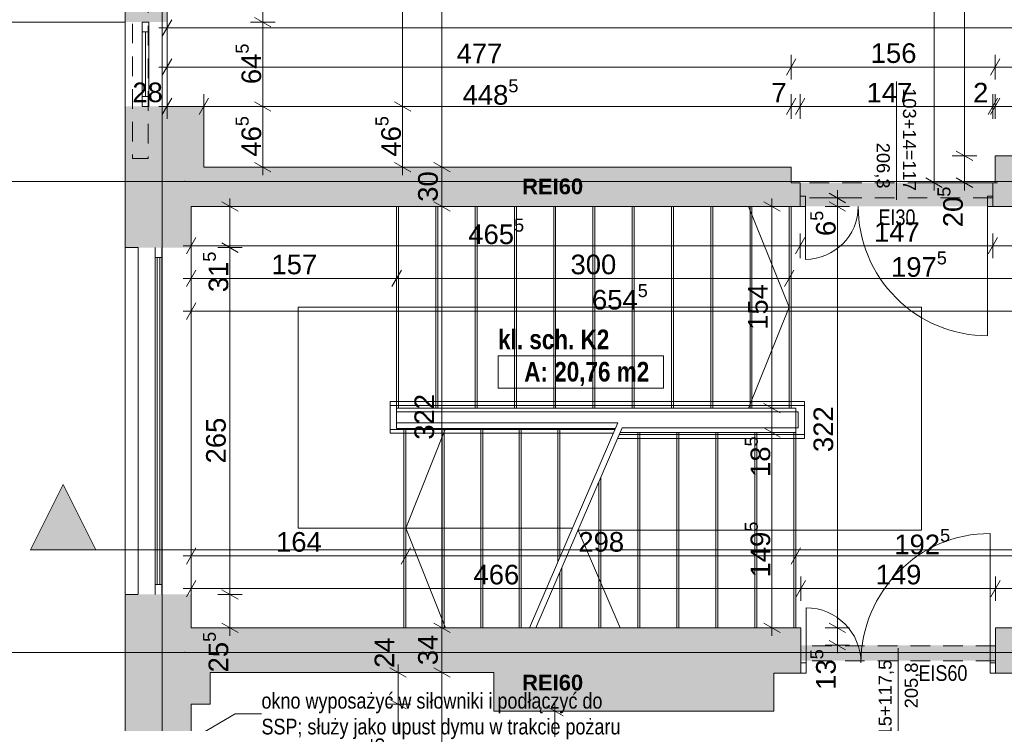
# Paper-space layout 'A-38 RZUT - PIĘTRO 8' of a CAD drawing. Header units: millimetres. Extents: x 0 to 800, y 0 to 500.
# Tile 4 of 22: x 75 to 226, y 176 to 283. Entities that reach past the tile are written whole.
import ezdxf
from ezdxf.xclip import XClip

# ---------------------------------------------------------------- set-up
doc = ezdxf.new("R2010")
doc.units = ezdxf.units.MM
doc.header["$MEASUREMENT"] = 0
doc.header["$XCLIPFRAME"] = 0
for name, pattern in [('ACAD_ISO03W100', [300, 120, -180]), ('DASHDOTX2', [1000, 500, -250, 0, -250]), ('GESTRICHELT2', [93.75, 62.5, -31.25]), ('Przer. długie kreski', [2.5, 1.5, -1])]:
    doc.linetypes.add(name, pattern=pattern)
for name, color, linetype, lineweight, true_color in [('A__balustrada_Nr_pióra__161', 7, 'Continuous', 5, 0x949494), ('A_konstrukcja stalowa_Nr_pióra__10', 7, 'Continuous', 13, 0x4b4b4b), ('A_opis_Nr_pióra__255', 7, 'Continuous', 15, 0x242424), ('A_opis_Nr_pióra__8', 7, 'Continuous', 13, 0x4c4c4c), ('A_osie_Nr_pióra__16', 7, 'Continuous', 5, 0x0f0f0f), ('A_pochwyt_Nr_pióra__161', 7, 'Continuous', 5, 0x949494), ('A_ppoż proj_Nr_pióra__8', 7, 'Continuous', 13, 0x4c4c4c), ('A_ppoż_Nr_pióra__8', 7, 'Continuous', 13, 0x4c4c4c), ('A_schody_Nr_pióra__10', 7, 'Continuous', 13, 0x4b4b4b), ('A_schody_Nr_pióra__4', 7, 'Continuous', 18, 0x4b4b4b), ('A_ściany_Nr_pióra__10', 7, 'Continuous', 13, 0x4b4b4b), ('A_ściany_Nr_pióra__19', 7, 'Continuous', 5, 0x191919), ('Okna Archicada_Nr_pióra__19', 7, 'Continuous', 5, 0x191919)]:
    doc.layers.add(name, color=color, linetype=linetype, lineweight=lineweight, true_color=true_color)
for name, color, linetype in [('A_linie przekroju', 7, 'Continuous'), ('A_podrys', 7, 'Continuous'), ('A_ppoż', 7, 'Continuous'), ('A_ściany', 7, 'Continuous')]:
    doc.layers.add(name, color=color, linetype=linetype)
for name, color, linetype, lineweight in [('A_linie przekroju_Nr_pióra__1', 7, 'Continuous', 20), ('A_strefy_Nr_pióra__1', 7, 'Continuous', 20), ('A_wymiary_Nr_pióra__1', 7, 'Continuous', 20), ('A_wymiary_Nr_pióra__2', 8, 'Continuous', 13), ('A_ściany_Nr_pióra__1', 7, 'Continuous', 20), ('Drzwi Archicad_Nr_pióra__1', 7, 'Continuous', 20), ('Znaczniki drzwi Archicada_Nr_pióra__3', 252, 'Continuous', 13)]:
    doc.layers.add(name, color=color, linetype=linetype, lineweight=lineweight)
doc.styles.add('STYL_AUTOMATYCZNY_1', font='arial.ttf')
doc.styles.add('STYL_AUTOMATYCZNY_2', font='ARIALN.TTF')
doc.styles.add('STYL_AUTOMATYCZNY_3', font='arial.ttf')
doc.styles.add('STYL_AUTOMATYCZNY_5', font='arial.ttf')
doc.styles.add('STYL_AUTOMATYCZNY_6', font='ARIALN.TTF')

# ---------------------------------------------------------------- blocks, each defined once
blk = doc.blocks.new('Rysunek_1_1', base_point=(-3189.41, -631.4))
at = {"layer": 'A_linie przekroju', "linetype": 'Continuous', "lineweight": 0, "true_color": 0x000000}
blk.add_hatch(color=18, dxfattribs=at).paths.add_polyline_path([(77.04, 202.41), (87.04, 202.41), (82.04, 212.41)])
at = {"layer": 'A_ppoż', "linetype": 'Continuous', "lineweight": 0, "true_color": 0x0b0b0b}
for points in [[(194.73, 254.91), (224.11, 254.91), (224.11, 258.55), (194.73, 258.55)], [(224.53, 185.48), (224.53, 187.86), (194.78, 187.86), (194.78, 185.48)]]:
    blk.add_hatch(color=28, dxfattribs=at).paths.add_polyline_path(points)
at = {"layer": 'A_ściany', "linetype": 'Continuous', "lineweight": 0, "true_color": 0x000000}
for points in [[(91.52, 283.09), (97.92, 283.09), (97.92, 288.09), (95.32, 288.09), (91.52, 288.09)], [(91.52, 270.21), (91.52, 254.91), (103.55, 254.91), (103.55, 270.21)], [(232.49, 262.65), (224.49, 262.65), (224.49, 254.91), (232.49, 254.91)], [(103.55, 254.91), (193.29, 254.91), (193.29, 260.93), (103.55, 260.93)], [(193.29, 258.55), (193.29, 254.91), (194.67, 254.91), (194.67, 258.55)], [(224.49, 258.55), (224.11, 258.55), (224.11, 254.91), (224.49, 254.91)], [(91.52, 254.91), (91.52, 248.62), (101.61, 248.62), (101.61, 254.91)], [(91.52, 195.62), (91.52, 174.37), (101.61, 174.37), (101.61, 195.62)], [(101.61, 178.83), (104.49, 178.83), (104.49, 190.51), (101.61, 190.51)], [(104.49, 183.67), (147.85, 183.67), (147.85, 190.51), (104.49, 190.51)], [(147.85, 177.77), (190.63, 177.77), (190.63, 190.51), (147.85, 190.51)], [(190.63, 183.57), (194.77, 183.57), (194.77, 190.51), (190.63, 190.51)], [(224.53, 183.57), (232.49, 183.57), (232.49, 190.51), (224.53, 190.51)]]:
    blk.add_hatch(color=18, dxfattribs=at).paths.add_polyline_path(points)
at = {"layer": 'A__balustrada_Nr_pióra__161', "color": 252, "linetype": 'Continuous', "lineweight": 5, "ltscale": 2, "true_color": 0x949494}
for p, q in [((132.01, 220.25), (132.01, 225.11)), ((132.01, 224.51), (195.36, 224.51)), ((195.36, 219.47), (195.36, 225.11)), ((133.01, 221.85), (133.01, 223.51)), ((133.01, 223.51), (194.36, 223.51)), ((194.36, 221.07), (194.36, 223.51)), ((133.01, 221.85), (166.8, 221.85)), ((132.01, 220.85), (166.37, 220.85)), ((167.04, 220.07), (195.36, 220.07)), ((167.47, 221.07), (194.36, 221.07))]:
    blk.add_line(p, q, dxfattribs=at)
at = {"layer": 'A_konstrukcja stalowa_Nr_pióra__10', "color": 251, "linetype": 'Przer. długie kreski', "lineweight": 13, "ltscale": 2, "true_color": 0x4b4b4b, "flags": 128}
blk.add_lwpolyline([(95.04, 262.25), (92.64, 262.25), (92.64, 284.99), (95.04, 284.99)], close=True, dxfattribs=at)
at = {"layer": 'A_linie przekroju_Nr_pióra__1', "color": 7, "linetype": 'ACAD_ISO03W100', "lineweight": 20, "ltscale": 2}
blk.add_line((87.04, 202.41), (544.97, 202.41), dxfattribs=at)
at = {"layer": 'A_linie przekroju_Nr_pióra__1', "color": 7, "linetype": 'Continuous', "lineweight": 20, "ltscale": 2, "flags": 128}
blk.add_lwpolyline([(77.04, 202.41), (87.04, 202.41), (82.04, 212.41)], close=True, dxfattribs=at)
at = {"layer": 'A_opis_Nr_pióra__255', "color": 250, "linetype": 'Continuous', "lineweight": 15, "ltscale": 2, "true_color": 0x242424}
for p, q in [((95.95, 170.15), (108.33, 177.36)), ((108.33, 177.36), (112.35, 177.36))]:
    blk.add_line(p, q, dxfattribs=at)
at = {"layer": 'A_osie_Nr_pióra__16', "color": 250, "linetype": 'DASHDOTX2', "lineweight": 5, "ltscale": 2, "true_color": 0x0f0f0f}
for p, q in [((97.18, 390.39), (97.18, 126.75)), ((100.57, 258.75), (60.07, 258.75)), ((544.97, 258.75), (100.57, 258.75)), ((100.57, 258.75), (100.57, 258.75)), ((100.57, 186.75), (60.07, 186.75)), ((544.97, 186.75), (100.57, 186.75)), ((100.57, 186.75), (100.57, 186.75))]:
    blk.add_line(p, q, dxfattribs=at)
for p in [(100.57, 258.75), (100.57, 186.75)]:
    blk.add_point(p, dxfattribs=at)
at = {"layer": 'A_pochwyt_Nr_pióra__161', "color": 252, "linetype": 'Continuous', "lineweight": 5, "ltscale": 2, "true_color": 0x949494}
for p, q in [((132.01, 225.11), (195.36, 225.11)), ((132.01, 220.25), (166.11, 220.25)), ((166.78, 219.47), (195.36, 219.47))]:
    blk.add_line(p, q, dxfattribs=at)
at = {"layer": 'A_schody_Nr_pióra__10', "color": 251, "linetype": 'GESTRICHELT2', "lineweight": 13, "ltscale": 2, "true_color": 0x4b4b4b}
for p, q in [((133.31, 254.91), (133.31, 224.09)), ((139.31, 254.91), (139.31, 224.09)), ((145.31, 254.91), (145.31, 224.09)), ((151.31, 254.91), (151.31, 224.09)), ((157.31, 254.91), (157.31, 224.09)), ((163.31, 254.91), (163.31, 224.09)), ((169.31, 254.91), (169.31, 224.09)), ((175.31, 254.91), (175.31, 224.09)), ((181.31, 254.91), (181.31, 224.09)), ((187.31, 254.91), (187.31, 224.09)), ((193.31, 254.91), (193.31, 224.09)), ((134.11, 220.99), (134.11, 190.51)), ((139.99, 220.99), (139.99, 190.51)), ((145.87, 220.99), (145.87, 190.51)), ((151.75, 220.99), (151.75, 190.51)), ((157.63, 220.99), (157.63, 200.55)), ((169.87, 220.38), (169.87, 190.51)), ((175.83, 220.38), (175.83, 190.51)), ((181.79, 220.38), (181.79, 190.51)), ((187.75, 220.38), (187.75, 190.51)), ((193.71, 220.38), (193.71, 190.51)), ((163.91, 212.81), (163.91, 190.51)), ((157.95, 198.98), (157.95, 190.51))]:
    blk.add_line(p, q, dxfattribs=at)
at = {"layer": 'A_schody_Nr_pióra__4', "color": 251, "linetype": 'Continuous', "lineweight": 18, "ltscale": 2, "true_color": 0x4b4b4b}
for p, q in [((133.01, 254.91), (133.01, 220.99)), ((139.01, 254.91), (139.01, 224.09)), ((145.01, 254.91), (145.01, 224.09)), ((151.01, 254.91), (151.01, 224.09)), ((157.01, 254.91), (157.01, 224.09)), ((163.01, 254.91), (163.01, 224.09)), ((169.01, 254.91), (169.01, 224.09)), ((175.01, 254.91), (175.01, 224.09)), ((181.01, 254.91), (181.01, 224.09)), ((193.01, 239.5), (186.76, 254.91)), ((187.01, 254.91), (187.01, 224.09)), ((193.01, 254.91), (193.01, 224.09)), ((117.97, 205.75), (117.97, 239.5)), ((213.21, 239.5), (117.97, 239.5)), ((193.01, 239.5), (186.76, 224.09)), ((213.21, 205.44), (213.21, 239.5)), ((194.01, 224.09), (133.01, 224.09)), ((194.01, 224.09), (194.01, 190.51)), ((166.8, 221.85), (153.3, 190.51)), ((133.01, 220.99), (166.43, 220.99)), ((134.41, 220.99), (134.41, 190.51)), ((140.5, 220.99), (134.41, 205.75)), ((140.29, 220.99), (140.29, 190.51)), ((146.17, 220.99), (146.17, 190.51)), ((152.05, 220.99), (152.05, 190.51)), ((167.47, 221.07), (154.3, 190.51)), ((157.93, 220.99), (157.93, 201.25)), ((167.17, 220.38), (194.01, 220.38)), ((170.17, 220.38), (170.17, 190.51)), ((176.13, 220.38), (176.13, 190.51)), ((182.09, 220.38), (182.09, 190.51)), ((188.05, 220.38), (188.05, 190.51)), ((164.21, 213.51), (164.21, 190.51)), ((159.87, 205.75), (117.97, 205.75)), ((140.5, 190.51), (134.41, 205.75)), ((213.21, 205.44), (160.74, 205.44)), ((167.17, 190.51), (160.74, 205.44)), ((158.25, 199.67), (158.25, 190.51))]:
    blk.add_line(p, q, dxfattribs=at)
at = {"layer": 'A_strefy_Nr_pióra__1', "color": 7, "linetype": 'Continuous', "lineweight": 20, "ltscale": 2}
for p, q in [((148.51, 232.08), (148.51, 227.14)), ((148.51, 232.08), (173.81, 232.08)), ((173.81, 232.08), (173.81, 227.14)), ((148.51, 227.14), (173.81, 227.14))]:
    blk.add_line(p, q, dxfattribs=at)
at = {"layer": 'A_wymiary_Nr_pióra__1', "color": 7, "linetype": 'Continuous', "lineweight": 20, "ltscale": 2}
for p, q in [((98.64, 283.46), (97.2, 280.96)), ((111.3, 283.81), (113.8, 282.37)), ((98.64, 277.46), (97.2, 274.96)), ((194.01, 277.46), (192.57, 274.96)), ((225.21, 277.46), (223.77, 274.96)), ((98.64, 271.46), (97.2, 268.96)), ((104.27, 271.46), (102.83, 268.96)), ((111.3, 270.93), (113.8, 269.49)), ((132.66, 270.93), (135.16, 269.49)), ((194.01, 271.46), (192.57, 268.96)), ((195.4, 271.46), (193.95, 268.96)), ((223.39, 268.96), (224.83, 271.46)), ((225.21, 271.46), (223.77, 268.96)), ((218.54, 263.37), (221.04, 261.93)), ((111.3, 261.65), (113.8, 260.21)), ((132.66, 261.65), (135.16, 260.21)), ((138.68, 261.65), (141.18, 260.21)), ((213.89, 259.27), (216.39, 257.83)), ((218.54, 259.27), (221.04, 257.83)), ((199.11, 256.93), (201.61, 255.48)), ((108.78, 254.19), (106.28, 255.63)), ((138.68, 255.63), (141.18, 254.19)), ((191.61, 254.19), (189.11, 255.63)), ((201.61, 254.19), (199.11, 255.63)), ((102.33, 250.16), (100.89, 247.66)), ((195.4, 250.16), (193.95, 247.66)), ((224.83, 250.16), (223.39, 247.66)), ((106.28, 249.34), (108.78, 247.9)), ((102.33, 245.16), (100.89, 242.66)), ((133.73, 245.16), (132.29, 242.66)), ((193.73, 245.16), (192.29, 242.66)), ((102.33, 240.16), (100.89, 237.66)), ((189.11, 224.81), (191.61, 223.37)), ((189.11, 221.1), (191.61, 219.65)), ((102.33, 202.76), (100.89, 200.26)), ((135.13, 202.76), (133.69, 200.26)), ((194.73, 202.76), (193.29, 200.26)), ((102.33, 197.76), (100.89, 195.26)), ((195.49, 197.76), (194.04, 195.26)), ((225.25, 197.76), (223.8, 195.26)), ((106.28, 196.34), (108.78, 194.9)), ((106.28, 191.23), (108.78, 189.79)), ((138.68, 191.23), (141.18, 189.79)), ((189.11, 191.23), (191.61, 189.79)), ((199.11, 191.23), (201.61, 189.79)), ((199.11, 188.57), (201.61, 187.13)), ((134.49, 182.95), (131.99, 184.39)), ((138.68, 184.39), (141.18, 182.95)), ((131.99, 179.55), (134.49, 178.11)), ((158.44, 177.05), (155.94, 178.49))]:
    blk.add_line(p, q, dxfattribs=at)
at = {"layer": 'A_wymiary_Nr_pióra__2', "color": 8, "linetype": 'Continuous', "lineweight": 13, "ltscale": 2}
for p, q in [((139.93, 260.93), (139.93, 320.93)), ((215.14, 258.55), (215.14, 320.93)), ((219.79, 262.65), (219.79, 320.93)), ((133.91, 270.21), (133.91, 308.25)), ((112.55, 283.09), (112.55, 288.09)), ((97.92, 280.33), (97.92, 284.08)), ((114.43, 283.09), (110.68, 283.09)), ((112.55, 270.21), (112.55, 283.09)), ((96.69, 282.21), (97.92, 282.21)), ((97.92, 282.21), (291.03, 282.21)), ((97.92, 274.33), (97.92, 278.08)), ((193.29, 274.33), (193.29, 278.08)), ((224.49, 274.33), (224.49, 278.08)), ((96.69, 276.21), (97.92, 276.21)), ((97.92, 276.21), (193.29, 276.21)), ((193.29, 276.21), (224.49, 276.21)), ((224.49, 276.21), (232.49, 276.21)), ((97.92, 268.33), (97.92, 272.08)), ((103.55, 268.33), (103.55, 272.08)), ((193.29, 268.33), (193.29, 272.08)), ((194.67, 268.33), (194.67, 272.08)), ((224.11, 268.33), (224.11, 272.08)), ((224.49, 268.33), (224.49, 272.08)), ((96.69, 270.21), (97.92, 270.21)), ((97.92, 270.21), (103.55, 270.21)), ((103.55, 270.21), (193.29, 270.21)), ((114.43, 270.21), (110.68, 270.21)), ((112.55, 260.93), (112.55, 270.21)), ((135.79, 270.21), (132.04, 270.21)), ((133.91, 260.93), (133.91, 270.21)), ((193.29, 270.21), (194.67, 270.21)), ((194.67, 270.21), (224.11, 270.21)), ((224.11, 270.21), (224.49, 270.21)), ((224.49, 270.21), (232.49, 270.21)), ((221.67, 262.65), (217.92, 262.65)), ((219.79, 258.55), (219.79, 262.65)), ((114.43, 260.93), (110.68, 260.93)), ((112.55, 259.71), (112.55, 260.93)), ((135.79, 260.93), (132.04, 260.93)), ((133.91, 259.71), (133.91, 260.93)), ((141.8, 260.93), (138.05, 260.93)), ((139.93, 254.91), (139.93, 260.93)), ((200.36, 256.21), (200.36, 257.43)), ((217.02, 258.55), (213.27, 258.55)), ((215.14, 257.33), (215.14, 258.55)), ((221.67, 258.55), (217.92, 258.55)), ((219.79, 257.33), (219.79, 258.55)), ((107.53, 254.91), (107.53, 256.13)), ((190.36, 254.91), (190.36, 256.13)), ((202.23, 256.21), (198.48, 256.21)), ((200.36, 254.91), (200.36, 256.21)), ((109.41, 254.91), (105.66, 254.91)), ((107.53, 248.62), (107.53, 254.91)), ((141.8, 254.91), (138.05, 254.91)), ((139.93, 190.51), (139.93, 254.91)), ((192.23, 254.91), (188.48, 254.91)), ((190.36, 224.09), (190.36, 254.91)), ((202.23, 254.91), (198.48, 254.91)), ((200.36, 190.51), (200.36, 254.91)), ((101.61, 247.03), (101.61, 250.78)), ((194.67, 247.03), (194.67, 250.78)), ((224.11, 247.03), (224.11, 250.78)), ((100.39, 248.91), (101.61, 248.91)), ((101.61, 248.91), (194.67, 248.91)), ((109.41, 248.62), (105.66, 248.62)), ((107.53, 195.62), (107.53, 248.62)), ((194.67, 248.91), (224.11, 248.91)), ((224.11, 248.91), (232.49, 248.91)), ((101.61, 242.03), (101.61, 245.78)), ((133.01, 242.03), (133.01, 245.78)), ((193.01, 242.03), (193.01, 245.78)), ((100.39, 243.91), (101.61, 243.91)), ((101.61, 243.91), (133.01, 243.91)), ((133.01, 243.91), (193.01, 243.91)), ((193.01, 243.91), (232.49, 243.91)), ((101.61, 237.03), (101.61, 240.78)), ((100.39, 238.91), (101.61, 238.91)), ((101.61, 238.91), (232.49, 238.91)), ((192.23, 224.09), (188.48, 224.09)), ((190.36, 220.38), (190.36, 224.09)), ((192.23, 220.38), (188.48, 220.38)), ((190.36, 190.51), (190.36, 220.38)), ((101.61, 199.63), (101.61, 203.38)), ((134.41, 199.63), (134.41, 203.38)), ((194.01, 199.63), (194.01, 203.38)), ((100.39, 201.51), (101.61, 201.51)), ((101.61, 201.51), (134.41, 201.51)), ((134.41, 201.51), (194.01, 201.51)), ((194.01, 201.51), (232.49, 201.51)), ((101.61, 194.63), (101.61, 198.38)), ((194.77, 194.63), (194.77, 198.38)), ((224.53, 194.63), (224.53, 198.38)), ((100.39, 196.51), (101.61, 196.51)), ((101.61, 196.51), (194.77, 196.51)), ((109.41, 195.62), (105.66, 195.62)), ((107.53, 190.51), (107.53, 195.62)), ((194.77, 196.51), (224.53, 196.51)), ((224.53, 196.51), (232.49, 196.51)), ((109.41, 190.51), (105.66, 190.51)), ((107.53, 189.28), (107.53, 190.51)), ((141.8, 190.51), (138.05, 190.51)), ((139.93, 183.67), (139.93, 190.51)), ((192.23, 190.51), (188.48, 190.51)), ((190.36, 189.28), (190.36, 190.51)), ((202.23, 190.51), (198.48, 190.51)), ((200.36, 187.85), (200.36, 190.51)), ((202.23, 187.85), (198.48, 187.85)), ((200.36, 186.63), (200.36, 187.85)), ((135.12, 183.67), (131.37, 183.67)), ((133.24, 183.67), (133.24, 184.89)), ((133.24, 178.83), (133.24, 183.67)), ((141.8, 183.67), (138.05, 183.67)), ((139.93, 137.25), (139.93, 183.67)), ((135.12, 178.83), (131.37, 178.83)), ((133.24, 174.37), (133.24, 178.83)), ((159.06, 177.77), (155.31, 177.77)), ((157.19, 177.77), (157.19, 178.99)), ((157.19, 137.25), (157.19, 177.77))]:
    blk.add_line(p, q, dxfattribs=at)
at = {"layer": 'A_ściany_Nr_pióra__1', "color": 7, "linetype": 'Continuous', "lineweight": 20, "ltscale": 2}
for p, q in [((194.67, 258.55), (193.93, 258.55)), ((194.67, 256.51), (194.67, 258.55)), ((224.11, 258.55), (224.85, 258.55)), ((224.11, 256.51), (224.11, 258.55)), ((194.67, 254.91), (194.67, 256.51)), ((224.11, 254.91), (224.11, 256.51)), ((194.67, 254.91), (193.93, 254.91)), ((224.11, 254.91), (224.85, 254.91)), ((91.52, 249.71), (91.52, 195.71)), ((93.52, 248.62), (93.52, 195.71)), ((101.61, 195.62), (101.61, 248.62)), ((194.77, 190.51), (194.03, 190.51)), ((194.77, 185.17), (194.77, 190.51)), ((224.53, 190.51), (225.27, 190.51)), ((224.53, 185.17), (224.53, 190.51)), ((194.77, 183.57), (194.77, 185.17)), ((224.53, 183.57), (224.53, 185.17)), ((194.77, 183.57), (194.03, 183.57)), ((224.53, 183.57), (225.27, 183.57))]:
    blk.add_line(p, q, dxfattribs=at)
at = {"layer": 'A_ściany_Nr_pióra__1', "color": 7, "linetype": 'Continuous', "lineweight": 20, "ltscale": 2, "flags": 128}
for points in [[(91.52, 288.09), (91.52, 283.09)], [(97.92, 283.09), (97.92, 288.09)], [(91.52, 270.21), (91.52, 254.91)], [(103.55, 270.21), (97.92, 270.21)], [(103.55, 260.93), (103.55, 270.21)], [(232.49, 262.65), (224.49, 262.65)], [(224.49, 262.65), (224.49, 258.55)], [(193.29, 260.93), (103.55, 260.93)], [(193.29, 258.55), (193.29, 260.93)], [(194.67, 258.55), (193.29, 258.55)], [(224.49, 258.55), (224.11, 258.55)], [(91.52, 254.91), (91.52, 248.62)], [(101.61, 248.62), (101.61, 254.91)], [(101.61, 254.91), (103.55, 254.91)], [(103.55, 254.91), (193.29, 254.91)], [(193.29, 254.91), (194.67, 254.91)], [(224.11, 254.91), (224.49, 254.91)], [(224.49, 254.91), (232.49, 254.91)], [(91.52, 248.62), (93.52, 248.62)], [(91.52, 195.62), (91.52, 174.37)], [(93.52, 195.62), (91.52, 195.62)], [(101.61, 190.51), (101.61, 195.62)], [(104.49, 190.51), (101.61, 190.51)], [(147.85, 190.51), (104.49, 190.51)], [(190.63, 190.51), (147.85, 190.51)], [(194.77, 190.51), (190.63, 190.51)], [(232.49, 190.51), (224.53, 190.51)], [(104.49, 178.83), (104.49, 183.67)], [(104.49, 183.67), (147.85, 183.67)], [(147.85, 183.67), (147.85, 177.77)], [(190.63, 177.77), (190.63, 183.57)], [(190.63, 183.57), (194.77, 183.57)], [(224.53, 183.57), (232.49, 183.57)], [(101.61, 178.83), (104.49, 178.83)], [(101.61, 174.37), (101.61, 178.83)], [(147.85, 177.77), (190.63, 177.77)]]:
    blk.add_lwpolyline(points, dxfattribs=at)
at = {"layer": 'A_ściany_Nr_pióra__10', "color": 251, "linetype": 'Continuous', "lineweight": 13, "ltscale": 2, "true_color": 0x4b4b4b}
blk.add_line((91.44, 283.09), (73.52, 283.09), dxfattribs=at)
at = {"layer": 'A_ściany_Nr_pióra__10', "color": 251, "linetype": 'Przer. długie kreski', "lineweight": 13, "ltscale": 2, "true_color": 0x4b4b4b}
for p, q in [((224.11, 258.51), (194.67, 258.51)), ((224.11, 256.21), (194.67, 256.21)), ((224.53, 187.78), (195.09, 187.78)), ((224.53, 185.48), (195.09, 185.48))]:
    blk.add_line(p, q, dxfattribs=at)
at = {"layer": 'A_ściany_Nr_pióra__19', "color": 250, "linetype": 'Continuous', "lineweight": 5, "ltscale": 2, "true_color": 0x191919}
for p, q in [((91.52, 283.09), (91.52, 270.21)), ((97.92, 270.21), (97.92, 283.09))]:
    blk.add_line(p, q, dxfattribs=at)
at = {"layer": 'Drzwi Archicad_Nr_pióra__1', "color": 7, "linetype": 'Continuous', "lineweight": 20, "ltscale": 2}
for p, q in [((194.67, 258.55), (193.93, 258.55)), ((194.67, 258.55), (193.93, 258.55)), ((194.67, 256.51), (194.67, 258.55)), ((194.67, 256.51), (194.67, 258.55)), ((224.11, 256.51), (224.11, 258.55)), ((224.11, 256.51), (224.11, 258.55)), ((224.11, 258.55), (224.85, 258.55)), ((224.11, 258.55), (224.85, 258.55)), ((194.67, 256.51), (195.47, 256.51)), ((194.67, 254.91), (194.67, 256.51)), ((194.67, 254.91), (194.67, 256.51)), ((194.67, 254.91), (194.67, 256.51)), ((195.47, 256.51), (195.47, 254.91)), ((223.31, 254.91), (223.31, 256.51)), ((223.31, 256.51), (224.11, 256.51)), ((224.11, 256.51), (224.11, 254.91)), ((224.11, 254.91), (224.11, 256.51)), ((224.11, 254.91), (224.11, 256.51)), ((194.67, 254.91), (193.93, 254.91)), ((194.67, 254.91), (193.93, 254.91)), ((195.47, 254.91), (194.67, 254.91)), ((195.47, 254.91), (195.47, 246.83)), ((224.11, 254.91), (223.31, 254.91)), ((223.31, 254.91), (223.31, 235.15)), ((224.11, 254.91), (224.85, 254.91)), ((224.11, 254.91), (224.85, 254.91)), ((223.73, 185.17), (223.73, 204.93)), ((195.57, 185.17), (195.57, 193.57)), ((194.77, 190.51), (194.03, 190.51)), ((194.77, 190.51), (194.03, 190.51)), ((194.77, 185.17), (194.77, 190.51)), ((194.77, 185.17), (194.77, 190.51)), ((224.53, 185.17), (224.53, 190.51)), ((224.53, 185.17), (224.53, 190.51)), ((224.53, 190.51), (225.27, 190.51)), ((224.53, 190.51), (225.27, 190.51)), ((195.57, 185.17), (194.77, 185.17)), ((194.77, 185.17), (194.77, 183.57)), ((194.77, 183.57), (194.77, 185.17)), ((194.77, 183.57), (194.77, 185.17)), ((195.57, 183.57), (195.57, 185.17)), ((224.53, 185.17), (223.73, 185.17)), ((223.73, 185.17), (223.73, 183.57)), ((224.53, 183.57), (224.53, 185.17)), ((224.53, 183.57), (224.53, 185.17)), ((224.53, 183.57), (224.53, 185.17)), ((194.77, 183.57), (194.03, 183.57)), ((194.77, 183.57), (194.03, 183.57)), ((194.77, 183.57), (195.57, 183.57)), ((223.73, 183.57), (224.53, 183.57)), ((224.53, 183.57), (225.27, 183.57)), ((224.53, 183.57), (225.27, 183.57))]:
    blk.add_line(p, q, dxfattribs=at)
for centre, radius, start, end in [((195.47, 254.91), 8.08, 270.0009, 0.0009), ((223.31, 254.91), 19.76, 180.0009, 270.0009), ((223.73, 185.17), 19.76, 90, 180), ((195.57, 185.17), 8.4, 0, 90)]:
    blk.add_arc(centre, radius, start, end, dxfattribs=at)
at = {"layer": 'Okna Archicada_Nr_pióra__19', "color": 250, "linetype": 'Continuous', "lineweight": 5, "ltscale": 2, "true_color": 0x191919}
for p, q in [((95.12, 283.09), (94.12, 283.09)), ((94.12, 283.09), (94.12, 270.21)), ((95.12, 270.21), (95.12, 283.09)), ((95.12, 281.59), (94.12, 281.59)), ((94.62, 271.71), (94.62, 281.59)), ((95.12, 271.71), (94.12, 271.71)), ((94.12, 270.21), (95.12, 270.21)), ((96.12, 195.62), (96.12, 248.62)), ((97.12, 195.62), (97.12, 248.62)), ((96.12, 247.12), (97.12, 247.12)), ((96.42, 197.12), (96.42, 247.12)), ((96.82, 197.12), (96.82, 247.12)), ((96.12, 197.12), (97.12, 197.12))]:
    blk.add_line(p, q, dxfattribs=at)
at = {"layer": 'Znaczniki drzwi Archicada_Nr_pióra__3', "color": 252, "linetype": 'Continuous', "lineweight": 13, "ltscale": 2}
for p, q in [((209.39, 255.92), (209.39, 273.99)), ((209.65, 187.39), (209.65, 168.42))]:
    blk.add_line(p, q, dxfattribs=at)
at = {"layer": 'A_opis_Nr_pióra__8', "color": 251, "linetype": 'Continuous', "lineweight": 13, "true_color": 0x4c4c4c, "insert": (112.35, 177.03), "char_height": 2.4, "width": 56.8048, "attachment_point": 4, "line_spacing_factor": 0.986385, "style": 'STYL_AUTOMATYCZNY_2'}
blk.add_mtext('\\A1;{\\pql;\\fArial Narrow|b0|i0|c238|p0;\\W1.000000;okno wyposażyć w siłowniki i podłączyć do SSP; służy jako upust dymu w trakcie pożaru}', dxfattribs=at)
at = {"layer": 'A_ppoż proj_Nr_pióra__8', "color": 251, "linetype": 'Continuous', "lineweight": 13, "true_color": 0x4c4c4c, "char_height": 2.4, "attachment_point": 5, "style": 'STYL_AUTOMATYCZNY_3'}
for insert in [(156.85, 257.97), (156.85, 182.13)]:
    blk.add_mtext('\\A1;{\\pqc;\\fArial|b1|i0|c238|p0;\\W1.000000;REI60}', dxfattribs=dict(at, insert=insert))
at = {"layer": 'A_ppoż_Nr_pióra__8', "color": 251, "linetype": 'Continuous', "lineweight": 13, "true_color": 0x4c4c4c, "char_height": 2.4, "attachment_point": 5, "style": 'STYL_AUTOMATYCZNY_2'}
for s, insert in [('\\A1;{\\pqc;\\fArial Narrow|b0|i0|c238|p0;\\W1.000000;EI30}', (209.47, 253.24)), ('\\A1;{\\pqc;\\fArial Narrow|b0|i0|c238|p0;\\W1.000000;EIS60}', (216.49, 183.58))]:
    blk.add_mtext(s, dxfattribs=dict(at, insert=insert))
at = {"layer": 'A_strefy_Nr_pióra__1', "color": 7, "linetype": 'Continuous', "lineweight": 20, "char_height": 3, "attachment_point": 1, "style": 'STYL_AUTOMATYCZNY_6'}
for s, insert in [('\\A1;{\\pql;\\fArial Narrow|b1|i0|c238|p0;\\W1.000000;kl. sch. K2}', (148.51, 236.1)), ('\\A1;{\\pql;\\fArial Narrow|b1|i0|c238|p0;\\W1.000000;A: 20,76 m2}', (152.51, 231.16))]:
    blk.add_mtext(s, dxfattribs=dict(at, insert=insert))
at = {"layer": 'A_wymiary_Nr_pióra__1', "color": 7, "linetype": 'Continuous', "lineweight": 20, "char_height": 3, "attachment_point": 7, "style": 'STYL_AUTOMATYCZNY_1'}
for s, insert, rotation in [('\\A1;{\\pql;\\fArial|b0|i0|c238|p0;\\W1.000000;64\\fArial|b0|i0|c238|p0;\\W1.000000;\\A1{\\H.66x;\\S5^  ;}}', (113.17, 273.61), 90), ('\\A1;{\\pql;\\fArial|b0|i0|c238|p0;\\W1.000000;46\\fArial|b0|i0|c238|p0;\\W1.000000;\\A1{\\H.66x;\\S5^  ;}}', (113.17, 262.53), 90), ('\\A1;{\\pql;\\fArial|b0|i0|c238|p0;\\W1.000000;46\\fArial|b0|i0|c238|p0;\\W1.000000;\\A1{\\H.66x;\\S5^  ;}}', (134.53, 262.53), 90), ('\\A1;{\\pql;\\fArial|b0|i0|c238|p0;\\W1.000000;20\\fArial|b0|i0|c238|p0;\\W1.000000;\\A1{\\H.66x;\\S5^  ;}}', (220.41, 251.74), 90), ('\\A1;{\\pql;\\fArial|b0|i0|c238|p0;\\W1.000000;465\\fArial|b0|i0|c238|p0;\\W1.000000;\\A1{\\H.66x;\\S5^  ;}}', (143.96, 248.29), 0.0002), ('\\A1;{\\pql;\\fArial|b0|i0|c238|p0;\\W1.000000;6\\fArial|b0|i0|c238|p0;\\W1.000000;\\A1{\\H.66x;\\S5^  ;}}', (200.97, 250.39), 90), ('\\A1;{\\pql;\\fArial|b0|i0|c238|p0;\\W1.000000;31\\fArial|b0|i0|c238|p0;\\W1.000000;\\A1{\\H.66x;\\S5^  ;}}', (108.15, 241.81), 90), ('\\A1;{\\pql;\\fArial|b0|i0|c238|p0;\\W1.000000;197\\fArial|b0|i0|c238|p0;\\W1.000000;\\A1{\\H.66x;\\S5^  ;}}', (208.56, 243.29), 0.0002), ('\\A1;{\\pql;\\fArial|b0|i0|c238|p0;\\W1.000000;654\\fArial|b0|i0|c238|p0;\\W1.000000;\\A1{\\H.66x;\\S5^  ;}}', (162.86, 238.29), 0.0002), ('\\A1;{\\pql;\\fArial|b0|i0|c238|p0;\\W1.000000;18\\fArial|b0|i0|c238|p0;\\W1.000000;\\A1{\\H.66x;\\S5^  ;}}', (190.97, 213.57), 90), ('\\A1;{\\pql;\\fArial|b0|i0|c238|p0;\\W1.000000;149\\fArial|b0|i0|c238|p0;\\W1.000000;\\A1{\\H.66x;\\S5^  ;}}', (190.97, 198.21), 90), ('\\A1;{\\pql;\\fArial|b0|i0|c238|p0;\\W1.000000;25\\fArial|b0|i0|c238|p0;\\W1.000000;\\A1{\\H.66x;\\S5^  ;}}', (108.15, 183.7), 90), ('\\A1;{\\pql;\\fArial|b0|i0|c238|p0;\\W1.000000;13\\fArial|b0|i0|c238|p0;\\W1.000000;\\A1{\\H.66x;\\S5^  ;}}', (200.98, 181.04), 90), ('\\A1;{\\pql;\\fArial|b0|i0|c238|p0;\\W1.000000;22\\fArial|b0|i0|c238|p0;\\W1.000000;\\A1{\\H.66x;\\S5^  ;}}', (133.84, 167.56), 90)]:
    blk.add_mtext(s, dxfattribs=dict(at, insert=insert, rotation=rotation))
for s, insert in [('\\A1;{\\pql;\\fArial|b0|i0|c238|p0;\\W1.000000;448\\fArial|b0|i0|c238|p0;\\W1.000000;\\A1{\\H.66x;\\S5^  ;}}', (143.09, 269.59)), ('\\A1;{\\pql;\\fArial|b0|i0|c238|p0;\\W1.000000;192\\fArial|b0|i0|c238|p0;\\W1.000000;\\A1{\\H.66x;\\S5^  ;}}', (209.06, 200.89))]:
    blk.add_mtext(s, dxfattribs=dict(at, insert=insert))
at = {"layer": 'A_wymiary_Nr_pióra__1', "color": 7, "linetype": 'Continuous', "lineweight": 20, "char_height": 3, "attachment_point": 7, "style": 'STYL_AUTOMATYCZNY_5'}
for s, insert, width in [('\\A1;{\\pql;\\fArial|b0|i0|c238|p0;\\W1.000000;477}', (142.17, 276.81), 6.8645), ('\\A1;{\\pql;\\fArial|b0|i0|c238|p0;\\W1.000000;156}', (205.46, 276.81), 6.8645), ('\\A1;{\\pql;\\fArial|b0|i0|c238|p0;\\W1.000000;28}', (92.62, 270.81), 4.5763), ('\\A1;{\\pql;\\fArial|b0|i0|c238|p0;\\W1.000000;2}', (221.1, 270.81), 2.2882), ('\\A1;{\\pql;\\fArial|b0|i0|c238|p0;\\W1.000000;7}', (190.28, 270.81), 2.2882), ('\\A1;{\\pql;\\fArial|b0|i0|c238|p0;\\W1.000000;147}', (204.82, 270.81), 6.8645), ('\\A1;{\\pql;\\fArial|b0|i0|c238|p0;\\W1.000000;164}', (114.58, 202.11), 6.8645), ('\\A1;{\\pql;\\fArial|b0|i0|c238|p0;\\W1.000000;298}', (160.78, 202.11), 6.8645), ('\\A1;{\\pql;\\fArial|b0|i0|c238|p0;\\W1.000000;466}', (144.76, 197.11), 6.8645), ('\\A1;{\\pql;\\fArial|b0|i0|c238|p0;\\W1.000000;149}', (206.21, 197.11), 6.8645)]:
    blk.add_mtext(s, dxfattribs=dict(at, insert=insert, width=width))
for s, insert, width, rotation in [('\\A1;{\\pql;\\fArial|b0|i0|c238|p0;\\W1.000000;30}', (139.33, 255.63), 4.5763, 90), ('\\A1;{\\pql;\\fArial|b0|i0|c238|p0;\\W1.000000;147}', (205.96, 249.51), 6.8645, 0.0002), ('\\A1;{\\pql;\\fArial|b0|i0|c238|p0;\\W1.000000;157}', (113.88, 244.51), 6.8645, 0.0002), ('\\A1;{\\pql;\\fArial|b0|i0|c238|p0;\\W1.000000;300}', (159.58, 244.51), 6.8645, 0.0002), ('\\A1;{\\pql;\\fArial|b0|i0|c238|p0;\\W1.000000;154}', (189.76, 236.06), 6.8645, 90), ('\\A1;{\\pql;\\fArial|b0|i0|c238|p0;\\W1.000000;322}', (138.77, 219.27), 6.8645, 90), ('\\A1;{\\pql;\\fArial|b0|i0|c238|p0;\\W1.000000;322}', (199.76, 217.38), 6.8645, 90), ('\\A1;{\\pql;\\fArial|b0|i0|c238|p0;\\W1.000000;265}', (106.93, 215.64), 6.8645, 90), ('\\A1;{\\pql;\\fArial|b0|i0|c238|p0;\\W1.000000;24}', (132.64, 184.39), 4.5763, 90), ('\\A1;{\\pql;\\fArial|b0|i0|c238|p0;\\W1.000000;34}', (139.33, 184.8), 4.5763, 90)]:
    blk.add_mtext(s, dxfattribs=dict(at, insert=insert, width=width, rotation=rotation))
at = {"layer": 'Znaczniki drzwi Archicada_Nr_pióra__3', "color": 252, "linetype": 'Continuous', "lineweight": 13, "char_height": 2, "attachment_point": 7, "style": 'STYL_AUTOMATYCZNY_1'}
for s, insert, rotation in [('\\A1;{\\pql;\\pt2;\\fArial|b0|i0|c238|p0;\\W1.000000;103+14=117}', (210.36, 272.99), 270.0009), ('\\A1;{\\pql;\\pt2;\\fArial|b0|i0|c238|p0;\\W1.000000;206,3}', (206, 264.65), 270.0009), ('\\A1;{\\pql;\\pt2;\\fArial|b0|i0|c238|p0;\\W1.000000;102,5+15+117,5}', (209.03, 165.29), 90), ('\\A1;{\\pql;\\pt2;\\fArial|b0|i0|c238|p0;\\W1.000000;205,8}', (213.03, 178.21), 90)]:
    blk.add_mtext(s, dxfattribs=dict(at, insert=insert, rotation=rotation))

psp = doc.layouts.new('A-38 RZUT - PIĘTRO 8')

# ---------------------------------------------------------------- block references
at = {"layer": 'A_podrys', "color": 37, "linetype": 'Continuous', "lineweight": 5, "true_color": 0x656532}
ref = psp.add_blockref('Rysunek_1_1', (-3189.41, -631.4), dxfattribs=at)
XClip(ref).set_block_clipping_path([(48.069637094, 126.7487186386), (544.9695795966, 478.1668323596)])

doc.saveas('drawing.dxf')
